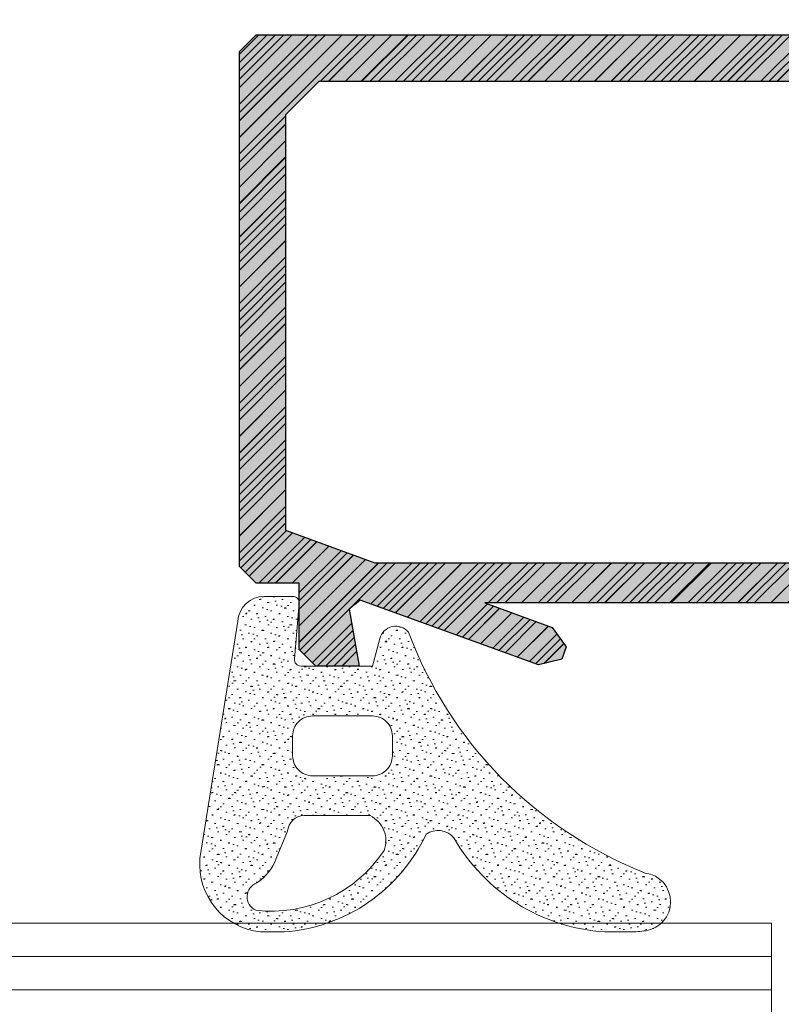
# Model space of a CAD drawing. Header units: inches. Extents: x 44881 to 156022, y 58140 to 83978.
# Tile 65 of 256: x 96338 to 96361, y 72495 to 72525. Entities that reach past the tile are written whole.
import ezdxf
from ezdxf import colors
from ezdxf.entities.mleader import LeaderData, LeaderLine
from ezdxf.math import Vec2, Vec3

# ---------------------------------------------------------------- set-up
doc = ezdxf.new("R2010")
doc.units = ezdxf.units.IN
doc.linetypes.add('ACAD_ISO02W100', pattern=[15, 12, -3])
for name, color, linetype, lineweight in [('!_A_03_ČIARKOVANÁ', 41, 'ACAD_ISO02W100', 13), ('_MB_kreskowanie_profile_0.09', 7, 'Continuous', 9), ('_MB_kreskowanie_profile_0.09 @ 1', 7, 'Continuous', 9), ('_MB_kreskowanie_profile_0.09 @ 1.5', 7, 'Continuous', 9), ('_MB_kreskowanie_profile_0.09 @ 10', 7, 'Continuous', 9), ('_MB_kreskowanie_profile_0.09 @ 100', 7, 'Continuous', 9), ('_MB_kreskowanie_profile_0.09 @ 2', 7, 'Continuous', 9), ('_MB_kreskowanie_profile_0.09 @ 2.5', 7, 'Continuous', 9), ('_MB_kreskowanie_profile_0.09 @ 20', 7, 'Continuous', 9), ('_MB_kreskowanie_profile_0.09 @ 25', 7, 'Continuous', 9), ('_MB_kreskowanie_profile_0.09 @ 4', 7, 'Continuous', 9), ('_MB_kreskowanie_profile_0.09 @ 5', 7, 'Continuous', 9), ('_MB_kreskowanie_profile_0.09 @ 50', 7, 'Continuous', 9), ('_MB_kreskowanie_profile_0.09 @ 8', 7, 'Continuous', 9), ('_MB_kreskowanie_szklo_0.09', 157, 'Continuous', 9), ('_MB_kreskowanie_uszczelki_0.09', 252, 'Continuous', 9), ('_MB_kreskowanie_uszczelki_0.09 @ 1', 252, 'Continuous', 9), ('_MB_kreskowanie_uszczelki_0.09 @ 1.5', 252, 'Continuous', 9), ('_MB_kreskowanie_uszczelki_0.09 @ 10', 252, 'Continuous', 9), ('_MB_kreskowanie_uszczelki_0.09 @ 100', 252, 'Continuous', 9), ('_MB_kreskowanie_uszczelki_0.09 @ 2', 252, 'Continuous', 9), ('_MB_kreskowanie_uszczelki_0.09 @ 2.5', 252, 'Continuous', 9), ('_MB_kreskowanie_uszczelki_0.09 @ 20', 252, 'Continuous', 9), ('_MB_kreskowanie_uszczelki_0.09 @ 25', 252, 'Continuous', 9), ('_MB_kreskowanie_uszczelki_0.09 @ 4', 252, 'Continuous', 9), ('_MB_kreskowanie_uszczelki_0.09 @ 5', 252, 'Continuous', 9), ('_MB_kreskowanie_uszczelki_0.09 @ 50', 252, 'Continuous', 9), ('_MB_kreskowanie_uszczelki_0.09 @ 8', 252, 'Continuous', 9), ('_MB_profile_0.25', 7, 'Continuous', 25), ('_MB_solid', 7, 'Continuous', 0), ('_MB_szklo_0.15', 142, 'Continuous', 15), ('_MB_uszczelki_0.15', 140, 'Continuous', 15)]:
    doc.layers.add(name, color=color, linetype=linetype, lineweight=lineweight)
doc.layers.add('_MB_pomocnicze_niedrukowane', color=220, linetype='Continuous', lineweight=0, plot=False)
doc.styles.add('_MB_Calibri_Light_2.5', font='calibril.ttf', dxfattribs={"height": 2.5})
pattern_1 = [(315, (0, 0), (0.505139, 0.16838), [0, -0.47625])]
pattern_2 = [(315, (0, 0), (2.5257, 0.8419), [0, -2.38125])]
pattern_3 = [(315, (0, 0), (1.26285, 0.42095), [0, -1.190625])]
pattern_4 = [(315, (0, 0), (5.0514, 1.6838), [0, -4.7625])]
pattern_5 = [(315, (0, 0), (12.6285, 4.2095), [0, -11.9062])]
pattern_6 = [(315, (0, 0), (25.257, 8.42), [0, -23.812])]
pattern_7 = [(315, (0, 0), (1.01028, 0.33676), [0, -0.9525])]
pattern_8 = [(315, (0, 0), (2.02056, 0.67352), [0, -1.905])]
pattern_9 = [(315, (0, 0), (6.3142, 2.1047), [0, -5.9531])]
pattern_10 = [(315, (0, 0), (0.3788546, 0.126285), [0, -0.3571875])]
pattern_11 = [(315, (0, 0), (0.631424, 0.210475), [0, -0.595312])]

# ---------------------------------------------------------------- blocks, each defined once
blk = doc.blocks.new('*U1413')
at = {"layer": '_MB_kreskowanie_uszczelki_0.09 @ 1'}
h = blk.add_hatch(dxfattribs=at)
h.set_pattern_fill('DOTS', color=256, scale=0.15, angle=315, style=0)
h.paths.add_polyline_path([(3.648, 1.351, 0.395486), (2.85, 2.1), (2, 2.1, 0.440011), (1.801, 1.883), (1.946, 0.217, -0.440011), (1.747, 0), (-0.4, 0), (-0.622, 0.829, 0.603504), (-1.485, 1.025, -0.212642), (-8.609, -6.226, 0.868673), (-8.622, -7.963, 0.028616), (-8.151, -8), (-7.387, -8, 0.250807), (-2.846, -5.163, -0.380275), (-2.018, -5.055, 0.271533), (2.257, -8), (2.969, -8, 0.407657), (4.786, -5.792)])
h.paths.add_polyline_path([(1.4, -3.3), (-0.4, -3.3, -0.414214), (-1, -2.7), (-1, -2.1, -0.414214), (-0.4, -1.5), (1.4, -1.5, -0.414214), (2, -2.1), (2, -2.7, -0.414214)], flags=16)
h.paths.add_polyline_path([(2.152, -4.968), (2.49, -5.791, 0.161261), (3.076, -6.525, -0.66952), (3.109, -7.347, -0.282507), (-0.75, -5.551, -0.391889), (-0.329, -4.5), (1.653, -4.5, -0.395486)], flags=16)
at = {"layer": '_MB_kreskowanie_uszczelki_0.09 @ 1.5'}
h = blk.add_hatch(dxfattribs=at)
h.set_pattern_fill('DOTS', color=256, scale=0.15, angle=315, style=0)
h.set_pattern_definition(pattern_10)
h.paths.add_polyline_path([(3.648, 1.351, 0.395486), (2.85, 2.1), (2, 2.1, 0.440011), (1.801, 1.883), (1.946, 0.217, -0.440011), (1.747, 0), (-0.4, 0), (-0.622, 0.829, 0.603504), (-1.485, 1.025, -0.212642), (-8.609, -6.226, 0.868673), (-8.622, -7.963, 0.028616), (-8.151, -8), (-7.387, -8, 0.250807), (-2.846, -5.163, -0.380275), (-2.018, -5.055, 0.271533), (2.257, -8), (2.969, -8, 0.407657), (4.786, -5.792)])
h.paths.add_polyline_path([(1.4, -3.3), (-0.4, -3.3, -0.414214), (-1, -2.7), (-1, -2.1, -0.414214), (-0.4, -1.5), (1.4, -1.5, -0.414214), (2, -2.1), (2, -2.7, -0.414214)], flags=16)
h.paths.add_polyline_path([(2.152, -4.968), (2.49, -5.791, 0.161261), (3.076, -6.525, -0.66952), (3.109, -7.347, -0.282507), (-0.75, -5.551, -0.391889), (-0.329, -4.5), (1.653, -4.5, -0.395486)], flags=16)
at = {"layer": '_MB_kreskowanie_uszczelki_0.09 @ 10'}
h = blk.add_hatch(dxfattribs=at)
h.set_pattern_fill('DOTS', color=256, scale=0.15, angle=315, style=0)
h.set_pattern_definition(pattern_2)
h.paths.add_polyline_path([(3.648, 1.351, 0.395486), (2.85, 2.1), (2, 2.1, 0.440011), (1.801, 1.883), (1.946, 0.217, -0.440011), (1.747, 0), (-0.4, 0), (-0.622, 0.829, 0.603504), (-1.485, 1.025, -0.212642), (-8.609, -6.226, 0.868673), (-8.622, -7.963, 0.028616), (-8.151, -8), (-7.387, -8, 0.250807), (-2.846, -5.163, -0.380275), (-2.018, -5.055, 0.271533), (2.257, -8), (2.969, -8, 0.407657), (4.786, -5.792)])
h.paths.add_polyline_path([(1.4, -3.3), (-0.4, -3.3, -0.414214), (-1, -2.7), (-1, -2.1, -0.414214), (-0.4, -1.5), (1.4, -1.5, -0.414214), (2, -2.1), (2, -2.7, -0.414214)], flags=16)
h.paths.add_polyline_path([(2.152, -4.968), (2.49, -5.791, 0.161261), (3.076, -6.525, -0.66952), (3.109, -7.347, -0.282507), (-0.75, -5.551, -0.391889), (-0.329, -4.5), (1.653, -4.5, -0.395486)], flags=16)
at = {"layer": '_MB_kreskowanie_uszczelki_0.09 @ 100'}
h = blk.add_hatch(dxfattribs=at)
h.set_pattern_fill('DOTS', color=256, scale=0.15, angle=315, style=0)
h.set_pattern_definition(pattern_6)
h.paths.add_polyline_path([(3.648, 1.351, 0.395486), (2.85, 2.1), (2, 2.1, 0.440011), (1.801, 1.883), (1.946, 0.217, -0.440011), (1.747, 0), (-0.4, 0), (-0.622, 0.829, 0.603504), (-1.485, 1.025, -0.212642), (-8.609, -6.226, 0.868673), (-8.622, -7.963, 0.028616), (-8.151, -8), (-7.387, -8, 0.250807), (-2.846, -5.163, -0.380275), (-2.018, -5.055, 0.271533), (2.257, -8), (2.969, -8, 0.407657), (4.786, -5.792)])
h.paths.add_polyline_path([(1.4, -3.3), (-0.4, -3.3, -0.414214), (-1, -2.7), (-1, -2.1, -0.414214), (-0.4, -1.5), (1.4, -1.5, -0.414214), (2, -2.1), (2, -2.7, -0.414214)], flags=16)
h.paths.add_polyline_path([(2.152, -4.968), (2.49, -5.791, 0.161261), (3.076, -6.525, -0.66952), (3.109, -7.347, -0.282507), (-0.75, -5.551, -0.391889), (-0.329, -4.5), (1.653, -4.5, -0.395486)], flags=16)
at = {"layer": '_MB_kreskowanie_uszczelki_0.09 @ 2'}
h = blk.add_hatch(dxfattribs=at)
h.set_pattern_fill('DOTS', color=256, scale=0.15, angle=315, style=0)
h.set_pattern_definition(pattern_1)
h.paths.add_polyline_path([(3.648, 1.351, 0.395486), (2.85, 2.1), (2, 2.1, 0.440011), (1.801, 1.883), (1.946, 0.217, -0.440011), (1.747, 0), (-0.4, 0), (-0.622, 0.829, 0.603504), (-1.485, 1.025, -0.212642), (-8.609, -6.226, 0.868673), (-8.622, -7.963, 0.028616), (-8.151, -8), (-7.387, -8, 0.250807), (-2.846, -5.163, -0.380275), (-2.018, -5.055, 0.271533), (2.257, -8), (2.969, -8, 0.407657), (4.786, -5.792)])
h.paths.add_polyline_path([(1.4, -3.3), (-0.4, -3.3, -0.414214), (-1, -2.7), (-1, -2.1, -0.414214), (-0.4, -1.5), (1.4, -1.5, -0.414214), (2, -2.1), (2, -2.7, -0.414214)], flags=16)
h.paths.add_polyline_path([(2.152, -4.968), (2.49, -5.791, 0.161261), (3.076, -6.525, -0.66952), (3.109, -7.347, -0.282507), (-0.75, -5.551, -0.391889), (-0.329, -4.5), (1.653, -4.5, -0.395486)], flags=16)
at = {"layer": '_MB_kreskowanie_uszczelki_0.09 @ 2.5'}
h = blk.add_hatch(dxfattribs=at)
h.set_pattern_fill('DOTS', color=256, scale=0.15, angle=315, style=0)
h.set_pattern_definition(pattern_11)
h.paths.add_polyline_path([(3.648, 1.351, 0.395486), (2.85, 2.1), (2, 2.1, 0.440011), (1.801, 1.883), (1.946, 0.217, -0.440011), (1.747, 0), (-0.4, 0), (-0.622, 0.829, 0.603504), (-1.485, 1.025, -0.212642), (-8.609, -6.226, 0.868673), (-8.622, -7.963, 0.028616), (-8.151, -8), (-7.387, -8, 0.250807), (-2.846, -5.163, -0.380275), (-2.018, -5.055, 0.271533), (2.257, -8), (2.969, -8, 0.407657), (4.786, -5.792)])
h.paths.add_polyline_path([(1.4, -3.3), (-0.4, -3.3, -0.414214), (-1, -2.7), (-1, -2.1, -0.414214), (-0.4, -1.5), (1.4, -1.5, -0.414214), (2, -2.1), (2, -2.7, -0.414214)], flags=16)
h.paths.add_polyline_path([(2.152, -4.968), (2.49, -5.791, 0.161261), (3.076, -6.525, -0.66952), (3.109, -7.347, -0.282507), (-0.75, -5.551, -0.391889), (-0.329, -4.5), (1.653, -4.5, -0.395486)], flags=16)
at = {"layer": '_MB_kreskowanie_uszczelki_0.09 @ 20'}
h = blk.add_hatch(dxfattribs=at)
h.set_pattern_fill('DOTS', color=256, scale=0.15, angle=315, style=0)
h.set_pattern_definition(pattern_4)
h.paths.add_polyline_path([(3.648, 1.351, 0.395486), (2.85, 2.1), (2, 2.1, 0.440011), (1.801, 1.883), (1.946, 0.217, -0.440011), (1.747, 0), (-0.4, 0), (-0.622, 0.829, 0.603504), (-1.485, 1.025, -0.212642), (-8.609, -6.226, 0.868673), (-8.622, -7.963, 0.028616), (-8.151, -8), (-7.387, -8, 0.250807), (-2.846, -5.163, -0.380275), (-2.018, -5.055, 0.271533), (2.257, -8), (2.969, -8, 0.407657), (4.786, -5.792)])
h.paths.add_polyline_path([(1.4, -3.3), (-0.4, -3.3, -0.414214), (-1, -2.7), (-1, -2.1, -0.414214), (-0.4, -1.5), (1.4, -1.5, -0.414214), (2, -2.1), (2, -2.7, -0.414214)], flags=16)
h.paths.add_polyline_path([(2.152, -4.968), (2.49, -5.791, 0.161261), (3.076, -6.525, -0.66952), (3.109, -7.347, -0.282507), (-0.75, -5.551, -0.391889), (-0.329, -4.5), (1.653, -4.5, -0.395486)], flags=16)
at = {"layer": '_MB_kreskowanie_uszczelki_0.09 @ 25'}
h = blk.add_hatch(dxfattribs=at)
h.set_pattern_fill('DOTS', color=256, scale=0.15, angle=315, style=0)
h.set_pattern_definition(pattern_9)
h.paths.add_polyline_path([(3.648, 1.351, 0.395486), (2.85, 2.1), (2, 2.1, 0.440011), (1.801, 1.883), (1.946, 0.217, -0.440011), (1.747, 0), (-0.4, 0), (-0.622, 0.829, 0.603504), (-1.485, 1.025, -0.212642), (-8.609, -6.226, 0.868673), (-8.622, -7.963, 0.028616), (-8.151, -8), (-7.387, -8, 0.250807), (-2.846, -5.163, -0.380275), (-2.018, -5.055, 0.271533), (2.257, -8), (2.969, -8, 0.407657), (4.786, -5.792)])
h.paths.add_polyline_path([(1.4, -3.3), (-0.4, -3.3, -0.414214), (-1, -2.7), (-1, -2.1, -0.414214), (-0.4, -1.5), (1.4, -1.5, -0.414214), (2, -2.1), (2, -2.7, -0.414214)], flags=16)
h.paths.add_polyline_path([(2.152, -4.968), (2.49, -5.791, 0.161261), (3.076, -6.525, -0.66952), (3.109, -7.347, -0.282507), (-0.75, -5.551, -0.391889), (-0.329, -4.5), (1.653, -4.5, -0.395486)], flags=16)
at = {"layer": '_MB_kreskowanie_uszczelki_0.09 @ 4'}
h = blk.add_hatch(dxfattribs=at)
h.set_pattern_fill('DOTS', color=256, scale=0.15, angle=315, style=0)
h.set_pattern_definition(pattern_7)
h.paths.add_polyline_path([(3.648, 1.351, 0.395486), (2.85, 2.1), (2, 2.1, 0.440011), (1.801, 1.883), (1.946, 0.217, -0.440011), (1.747, 0), (-0.4, 0), (-0.622, 0.829, 0.603504), (-1.485, 1.025, -0.212642), (-8.609, -6.226, 0.868673), (-8.622, -7.963, 0.028616), (-8.151, -8), (-7.387, -8, 0.250807), (-2.846, -5.163, -0.380275), (-2.018, -5.055, 0.271533), (2.257, -8), (2.969, -8, 0.407657), (4.786, -5.792)])
h.paths.add_polyline_path([(1.4, -3.3), (-0.4, -3.3, -0.414214), (-1, -2.7), (-1, -2.1, -0.414214), (-0.4, -1.5), (1.4, -1.5, -0.414214), (2, -2.1), (2, -2.7, -0.414214)], flags=16)
h.paths.add_polyline_path([(2.152, -4.968), (2.49, -5.791, 0.161261), (3.076, -6.525, -0.66952), (3.109, -7.347, -0.282507), (-0.75, -5.551, -0.391889), (-0.329, -4.5), (1.653, -4.5, -0.395486)], flags=16)
at = {"layer": '_MB_kreskowanie_uszczelki_0.09 @ 5'}
h = blk.add_hatch(dxfattribs=at)
h.set_pattern_fill('DOTS', color=256, scale=0.15, angle=315, style=0)
h.set_pattern_definition(pattern_3)
h.paths.add_polyline_path([(3.648, 1.351, 0.395486), (2.85, 2.1), (2, 2.1, 0.440011), (1.801, 1.883), (1.946, 0.217, -0.440011), (1.747, 0), (-0.4, 0), (-0.622, 0.829, 0.603504), (-1.485, 1.025, -0.212642), (-8.609, -6.226, 0.868673), (-8.622, -7.963, 0.028616), (-8.151, -8), (-7.387, -8, 0.250807), (-2.846, -5.163, -0.380275), (-2.018, -5.055, 0.271533), (2.257, -8), (2.969, -8, 0.407657), (4.786, -5.792)])
h.paths.add_polyline_path([(1.4, -3.3), (-0.4, -3.3, -0.414214), (-1, -2.7), (-1, -2.1, -0.414214), (-0.4, -1.5), (1.4, -1.5, -0.414214), (2, -2.1), (2, -2.7, -0.414214)], flags=16)
h.paths.add_polyline_path([(2.152, -4.968), (2.49, -5.791, 0.161261), (3.076, -6.525, -0.66952), (3.109, -7.347, -0.282507), (-0.75, -5.551, -0.391889), (-0.329, -4.5), (1.653, -4.5, -0.395486)], flags=16)
at = {"layer": '_MB_kreskowanie_uszczelki_0.09 @ 50'}
h = blk.add_hatch(dxfattribs=at)
h.set_pattern_fill('DOTS', color=256, scale=0.15, angle=315, style=0)
h.set_pattern_definition(pattern_5)
h.paths.add_polyline_path([(3.648, 1.351, 0.395486), (2.85, 2.1), (2, 2.1, 0.440011), (1.801, 1.883), (1.946, 0.217, -0.440011), (1.747, 0), (-0.4, 0), (-0.622, 0.829, 0.603504), (-1.485, 1.025, -0.212642), (-8.609, -6.226, 0.868673), (-8.622, -7.963, 0.028616), (-8.151, -8), (-7.387, -8, 0.250807), (-2.846, -5.163, -0.380275), (-2.018, -5.055, 0.271533), (2.257, -8), (2.969, -8, 0.407657), (4.786, -5.792)])
h.paths.add_polyline_path([(1.4, -3.3), (-0.4, -3.3, -0.414214), (-1, -2.7), (-1, -2.1, -0.414214), (-0.4, -1.5), (1.4, -1.5, -0.414214), (2, -2.1), (2, -2.7, -0.414214)], flags=16)
h.paths.add_polyline_path([(2.152, -4.968), (2.49, -5.791, 0.161261), (3.076, -6.525, -0.66952), (3.109, -7.347, -0.282507), (-0.75, -5.551, -0.391889), (-0.329, -4.5), (1.653, -4.5, -0.395486)], flags=16)
at = {"layer": '_MB_kreskowanie_uszczelki_0.09 @ 8'}
h = blk.add_hatch(dxfattribs=at)
h.set_pattern_fill('DOTS', color=256, scale=0.15, angle=315, style=0)
h.set_pattern_definition(pattern_8)
h.paths.add_polyline_path([(3.648, 1.351, 0.395486), (2.85, 2.1), (2, 2.1, 0.440011), (1.801, 1.883), (1.946, 0.217, -0.440011), (1.747, 0), (-0.4, 0), (-0.622, 0.829, 0.603504), (-1.485, 1.025, -0.212642), (-8.609, -6.226, 0.868673), (-8.622, -7.963, 0.028616), (-8.151, -8), (-7.387, -8, 0.250807), (-2.846, -5.163, -0.380275), (-2.018, -5.055, 0.271533), (2.257, -8), (2.969, -8, 0.407657), (4.786, -5.792)])
h.paths.add_polyline_path([(1.4, -3.3), (-0.4, -3.3, -0.414214), (-1, -2.7), (-1, -2.1, -0.414214), (-0.4, -1.5), (1.4, -1.5, -0.414214), (2, -2.1), (2, -2.7, -0.414214)], flags=16)
h.paths.add_polyline_path([(2.152, -4.968), (2.49, -5.791, 0.161261), (3.076, -6.525, -0.66952), (3.109, -7.347, -0.282507), (-0.75, -5.551, -0.391889), (-0.329, -4.5), (1.653, -4.5, -0.395486)], flags=16)
blk = doc.blocks.new('-120542_8mm')
at = {"layer": '_MB_uszczelki_0.15'}
blk.add_lwpolyline([(1.747, 0), (-0.4, 0), (-0.622, 0.829, 0.603504), (-1.485, 1.025, -0.212642), (-8.609, -6.226, 0.868673), (-8.622, -7.963, 0.028616), (-8.151, -8), (-7.387, -8, 0.250807), (-2.846, -5.163), (-2.846, -5.163), (-2.846, -5.163, -0.380275), (-2.018, -5.055, 0.271533), (2.257, -8), (2.969, -8, 0.407657), (4.786, -5.792), (3.648, 1.351, 0.395486), (2.85, 2.1), (2, 2.1, 0.440011), (1.801, 1.883), (1.946, 0.217, -0.440011), (1.747, 0)], format="xyb", dxfattribs=at)
for points in [[(-1, -2.1, -0.414214), (-0.4, -1.5), (1.4, -1.5, -0.414214), (2, -2.1), (2, -2.7, -0.414214), (1.4, -3.3), (-0.4, -3.3, -0.414214), (-1, -2.7)], [(-0.75, -5.551, -0.391889), (-0.329, -4.5), (1.653, -4.5, -0.395486), (2.152, -4.968), (2.49, -5.791, 0.161261), (3.076, -6.525, -0.66952), (3.109, -7.347, -0.282507)]]:
    blk.add_lwpolyline(points, format="xyb", close=True, dxfattribs=at)
at = {"layer": '_MB_kreskowanie_uszczelki_0.09', "color": 7}
blk.add_blockref('*U1413', (0, 0), dxfattribs=at)
blk = doc.blocks.new('*U320')
blk.add_blockref('-120542_8mm', (0, 0))
blk = doc.blocks.new('_None')
blk = doc.blocks.new('*U1470')
at = {"layer": '_MB_kreskowanie_profile_0.09 @ 1'}
h = blk.add_hatch(dxfattribs=at)
h.set_pattern_fill('JIS_WOOD', color=256, scale=0.5)
h.paths.add_polyline_path([(17.1, 14.617), (17.836, 12.595), (18.417, 12.168), (18.793, 12.305), (18.964, 13.005), (17.011, 18.37), (17.29, 18.702), (19, 18.4), (19, 19.7), (18.5, 20.2), (16.5, 20.2), (16.5, 21.5), (16, 22), (0.5, 22), (0, 21.5), (0, 0), (1.2, 0), (1.2, 0.3), (1.4, 0.5), (3.9, 0.5), (4.1, 0.3), (4.1, -2.2), (3.85, -2.2), (3.85, -2.44), (4, -3), (5, -3), (5.3, -2.7), (5.3, -1.5), (5.8, -1), (13.815, -1), (14.313, -1.45, 0.251381), (15.633, -3.411), (15.9, -3.853), (15.9, -4), (16.4, -4.5), (16.6, -4.5), (17.098, -4.046), (17.463, -3.61), (17.89, -3.45), (18.108, -3.4), (18.6, -3.4), (19.1, -2.9), (19.1, -2.4), (18.9, -2.2), (17.683, -2.2), (17.592, -2.231, -1.47507), (16.934, 0.093), (17.1, 0.242)])
h.paths.add_polyline_path([(15.633, 1.011, 0.121296), (14.74, 0.217), (14.328, 0), (5.8, 0), (5.3, 0.5), (5.3, 0.797), (4.397, 1.7), (1.9, 1.7), (1.4, 2.2), (1.4, 19.6), (2.4, 20.6), (14.923, 20.6), (15.9, 17.914), (15.9, 1.453)], flags=16)
at = {"layer": '_MB_kreskowanie_profile_0.09 @ 1.5'}
h = blk.add_hatch(dxfattribs=at)
h.set_pattern_fill('JIS_WOOD', color=256, scale=0.5)
h.set_pattern_definition([(45, (0, 0), (-0.375, 0.375), [])])
h.paths.add_polyline_path([(17.1, 14.617), (17.836, 12.595), (18.417, 12.168), (18.793, 12.305), (18.964, 13.005), (17.011, 18.37), (17.29, 18.702), (19, 18.4), (19, 19.7), (18.5, 20.2), (16.5, 20.2), (16.5, 21.5), (16, 22), (0.5, 22), (0, 21.5), (0, 0), (1.2, 0), (1.2, 0.3), (1.4, 0.5), (3.9, 0.5), (4.1, 0.3), (4.1, -2.2), (3.85, -2.2), (3.85, -2.44), (4, -3), (5, -3), (5.3, -2.7), (5.3, -1.5), (5.8, -1), (13.815, -1), (14.313, -1.45, 0.251381), (15.633, -3.411), (15.9, -3.853), (15.9, -4), (16.4, -4.5), (16.6, -4.5), (17.098, -4.046), (17.463, -3.61), (17.89, -3.45), (18.108, -3.4), (18.6, -3.4), (19.1, -2.9), (19.1, -2.4), (18.9, -2.2), (17.683, -2.2), (17.592, -2.231, -1.47507), (16.934, 0.093), (17.1, 0.242)])
h.paths.add_polyline_path([(15.633, 1.011, 0.121296), (14.74, 0.217), (14.328, 0), (5.8, 0), (5.3, 0.5), (5.3, 0.797), (4.397, 1.7), (1.9, 1.7), (1.4, 2.2), (1.4, 19.6), (2.4, 20.6), (14.923, 20.6), (15.9, 17.914), (15.9, 1.453)], flags=16)
at = {"layer": '_MB_kreskowanie_profile_0.09 @ 10'}
h = blk.add_hatch(dxfattribs=at)
h.set_pattern_fill('JIS_WOOD', color=256, scale=0.5)
h.set_pattern_definition([(45, (0, 0), (-2.5, 2.5), [])])
h.paths.add_polyline_path([(17.1, 14.617), (17.836, 12.595), (18.417, 12.168), (18.793, 12.305), (18.964, 13.005), (17.011, 18.37), (17.29, 18.702), (19, 18.4), (19, 19.7), (18.5, 20.2), (16.5, 20.2), (16.5, 21.5), (16, 22), (0.5, 22), (0, 21.5), (0, 0), (1.2, 0), (1.2, 0.3), (1.4, 0.5), (3.9, 0.5), (4.1, 0.3), (4.1, -2.2), (3.85, -2.2), (3.85, -2.44), (4, -3), (5, -3), (5.3, -2.7), (5.3, -1.5), (5.8, -1), (13.815, -1), (14.313, -1.45, 0.251381), (15.633, -3.411), (15.9, -3.853), (15.9, -4), (16.4, -4.5), (16.6, -4.5), (17.098, -4.046), (17.463, -3.61), (17.89, -3.45), (18.108, -3.4), (18.6, -3.4), (19.1, -2.9), (19.1, -2.4), (18.9, -2.2), (17.683, -2.2), (17.592, -2.231, -1.47507), (16.934, 0.093), (17.1, 0.242)])
h.paths.add_polyline_path([(15.633, 1.011, 0.121296), (14.74, 0.217), (14.328, 0), (5.8, 0), (5.3, 0.5), (5.3, 0.797), (4.397, 1.7), (1.9, 1.7), (1.4, 2.2), (1.4, 19.6), (2.4, 20.6), (14.923, 20.6), (15.9, 17.914), (15.9, 1.453)], flags=16)
at = {"layer": '_MB_kreskowanie_profile_0.09 @ 100'}
h = blk.add_hatch(dxfattribs=at)
h.set_pattern_fill('JIS_WOOD', color=256, scale=0.5)
h.set_pattern_definition([(45, (0, 0), (-25, 25), [])])
h.paths.add_polyline_path([(17.1, 14.617), (17.836, 12.595), (18.417, 12.168), (18.793, 12.305), (18.964, 13.005), (17.011, 18.37), (17.29, 18.702), (19, 18.4), (19, 19.7), (18.5, 20.2), (16.5, 20.2), (16.5, 21.5), (16, 22), (0.5, 22), (0, 21.5), (0, 0), (1.2, 0), (1.2, 0.3), (1.4, 0.5), (3.9, 0.5), (4.1, 0.3), (4.1, -2.2), (3.85, -2.2), (3.85, -2.44), (4, -3), (5, -3), (5.3, -2.7), (5.3, -1.5), (5.8, -1), (13.815, -1), (14.313, -1.45, 0.251381), (15.633, -3.411), (15.9, -3.853), (15.9, -4), (16.4, -4.5), (16.6, -4.5), (17.098, -4.046), (17.463, -3.61), (17.89, -3.45), (18.108, -3.4), (18.6, -3.4), (19.1, -2.9), (19.1, -2.4), (18.9, -2.2), (17.683, -2.2), (17.592, -2.231, -1.47507), (16.934, 0.093), (17.1, 0.242)])
h.paths.add_polyline_path([(15.633, 1.011, 0.121296), (14.74, 0.217), (14.328, 0), (5.8, 0), (5.3, 0.5), (5.3, 0.797), (4.397, 1.7), (1.9, 1.7), (1.4, 2.2), (1.4, 19.6), (2.4, 20.6), (14.923, 20.6), (15.9, 17.914), (15.9, 1.453)], flags=16)
at = {"layer": '_MB_kreskowanie_profile_0.09 @ 2'}
h = blk.add_hatch(dxfattribs=at)
h.set_pattern_fill('JIS_WOOD', color=256, scale=0.5)
h.set_pattern_definition([(45, (0, 0), (-0.5, 0.5), [])])
h.paths.add_polyline_path([(17.1, 14.617), (17.836, 12.595), (18.417, 12.168), (18.793, 12.305), (18.964, 13.005), (17.011, 18.37), (17.29, 18.702), (19, 18.4), (19, 19.7), (18.5, 20.2), (16.5, 20.2), (16.5, 21.5), (16, 22), (0.5, 22), (0, 21.5), (0, 0), (1.2, 0), (1.2, 0.3), (1.4, 0.5), (3.9, 0.5), (4.1, 0.3), (4.1, -2.2), (3.85, -2.2), (3.85, -2.44), (4, -3), (5, -3), (5.3, -2.7), (5.3, -1.5), (5.8, -1), (13.815, -1), (14.313, -1.45, 0.251381), (15.633, -3.411), (15.9, -3.853), (15.9, -4), (16.4, -4.5), (16.6, -4.5), (17.098, -4.046), (17.463, -3.61), (17.89, -3.45), (18.108, -3.4), (18.6, -3.4), (19.1, -2.9), (19.1, -2.4), (18.9, -2.2), (17.683, -2.2), (17.592, -2.231, -1.47507), (16.934, 0.093), (17.1, 0.242)])
h.paths.add_polyline_path([(15.633, 1.011, 0.121296), (14.74, 0.217), (14.328, 0), (5.8, 0), (5.3, 0.5), (5.3, 0.797), (4.397, 1.7), (1.9, 1.7), (1.4, 2.2), (1.4, 19.6), (2.4, 20.6), (14.923, 20.6), (15.9, 17.914), (15.9, 1.453)], flags=16)
at = {"layer": '_MB_kreskowanie_profile_0.09 @ 2.5'}
h = blk.add_hatch(dxfattribs=at)
h.set_pattern_fill('JIS_WOOD', color=256, scale=0.5)
h.set_pattern_definition([(45, (0, 0), (-0.625, 0.625), [])])
h.paths.add_polyline_path([(17.1, 14.617), (17.836, 12.595), (18.417, 12.168), (18.793, 12.305), (18.964, 13.005), (17.011, 18.37), (17.29, 18.702), (19, 18.4), (19, 19.7), (18.5, 20.2), (16.5, 20.2), (16.5, 21.5), (16, 22), (0.5, 22), (0, 21.5), (0, 0), (1.2, 0), (1.2, 0.3), (1.4, 0.5), (3.9, 0.5), (4.1, 0.3), (4.1, -2.2), (3.85, -2.2), (3.85, -2.44), (4, -3), (5, -3), (5.3, -2.7), (5.3, -1.5), (5.8, -1), (13.815, -1), (14.313, -1.45, 0.251381), (15.633, -3.411), (15.9, -3.853), (15.9, -4), (16.4, -4.5), (16.6, -4.5), (17.098, -4.046), (17.463, -3.61), (17.89, -3.45), (18.108, -3.4), (18.6, -3.4), (19.1, -2.9), (19.1, -2.4), (18.9, -2.2), (17.683, -2.2), (17.592, -2.231, -1.47507), (16.934, 0.093), (17.1, 0.242)])
h.paths.add_polyline_path([(15.633, 1.011, 0.121296), (14.74, 0.217), (14.328, 0), (5.8, 0), (5.3, 0.5), (5.3, 0.797), (4.397, 1.7), (1.9, 1.7), (1.4, 2.2), (1.4, 19.6), (2.4, 20.6), (14.923, 20.6), (15.9, 17.914), (15.9, 1.453)], flags=16)
at = {"layer": '_MB_kreskowanie_profile_0.09 @ 20'}
h = blk.add_hatch(dxfattribs=at)
h.set_pattern_fill('JIS_WOOD', color=256, scale=0.5)
h.set_pattern_definition([(45, (0, 0), (-5, 5), [])])
h.paths.add_polyline_path([(17.1, 14.617), (17.836, 12.595), (18.417, 12.168), (18.793, 12.305), (18.964, 13.005), (17.011, 18.37), (17.29, 18.702), (19, 18.4), (19, 19.7), (18.5, 20.2), (16.5, 20.2), (16.5, 21.5), (16, 22), (0.5, 22), (0, 21.5), (0, 0), (1.2, 0), (1.2, 0.3), (1.4, 0.5), (3.9, 0.5), (4.1, 0.3), (4.1, -2.2), (3.85, -2.2), (3.85, -2.44), (4, -3), (5, -3), (5.3, -2.7), (5.3, -1.5), (5.8, -1), (13.815, -1), (14.313, -1.45, 0.251381), (15.633, -3.411), (15.9, -3.853), (15.9, -4), (16.4, -4.5), (16.6, -4.5), (17.098, -4.046), (17.463, -3.61), (17.89, -3.45), (18.108, -3.4), (18.6, -3.4), (19.1, -2.9), (19.1, -2.4), (18.9, -2.2), (17.683, -2.2), (17.592, -2.231, -1.47507), (16.934, 0.093), (17.1, 0.242)])
h.paths.add_polyline_path([(15.633, 1.011, 0.121296), (14.74, 0.217), (14.328, 0), (5.8, 0), (5.3, 0.5), (5.3, 0.797), (4.397, 1.7), (1.9, 1.7), (1.4, 2.2), (1.4, 19.6), (2.4, 20.6), (14.923, 20.6), (15.9, 17.914), (15.9, 1.453)], flags=16)
at = {"layer": '_MB_kreskowanie_profile_0.09 @ 25'}
h = blk.add_hatch(dxfattribs=at)
h.set_pattern_fill('JIS_WOOD', color=256, scale=0.5)
h.set_pattern_definition([(45, (0, 0), (-6.25, 6.25), [])])
h.paths.add_polyline_path([(17.1, 14.617), (17.836, 12.595), (18.417, 12.168), (18.793, 12.305), (18.964, 13.005), (17.011, 18.37), (17.29, 18.702), (19, 18.4), (19, 19.7), (18.5, 20.2), (16.5, 20.2), (16.5, 21.5), (16, 22), (0.5, 22), (0, 21.5), (0, 0), (1.2, 0), (1.2, 0.3), (1.4, 0.5), (3.9, 0.5), (4.1, 0.3), (4.1, -2.2), (3.85, -2.2), (3.85, -2.44), (4, -3), (5, -3), (5.3, -2.7), (5.3, -1.5), (5.8, -1), (13.815, -1), (14.313, -1.45, 0.251381), (15.633, -3.411), (15.9, -3.853), (15.9, -4), (16.4, -4.5), (16.6, -4.5), (17.098, -4.046), (17.463, -3.61), (17.89, -3.45), (18.108, -3.4), (18.6, -3.4), (19.1, -2.9), (19.1, -2.4), (18.9, -2.2), (17.683, -2.2), (17.592, -2.231, -1.47507), (16.934, 0.093), (17.1, 0.242)])
h.paths.add_polyline_path([(15.633, 1.011, 0.121296), (14.74, 0.217), (14.328, 0), (5.8, 0), (5.3, 0.5), (5.3, 0.797), (4.397, 1.7), (1.9, 1.7), (1.4, 2.2), (1.4, 19.6), (2.4, 20.6), (14.923, 20.6), (15.9, 17.914), (15.9, 1.453)], flags=16)
at = {"layer": '_MB_kreskowanie_profile_0.09 @ 4'}
h = blk.add_hatch(dxfattribs=at)
h.set_pattern_fill('JIS_WOOD', color=256, scale=0.5)
h.set_pattern_definition([(45, (0, 0), (-1, 1), [])])
h.paths.add_polyline_path([(17.1, 14.617), (17.836, 12.595), (18.417, 12.168), (18.793, 12.305), (18.964, 13.005), (17.011, 18.37), (17.29, 18.702), (19, 18.4), (19, 19.7), (18.5, 20.2), (16.5, 20.2), (16.5, 21.5), (16, 22), (0.5, 22), (0, 21.5), (0, 0), (1.2, 0), (1.2, 0.3), (1.4, 0.5), (3.9, 0.5), (4.1, 0.3), (4.1, -2.2), (3.85, -2.2), (3.85, -2.44), (4, -3), (5, -3), (5.3, -2.7), (5.3, -1.5), (5.8, -1), (13.815, -1), (14.313, -1.45, 0.251381), (15.633, -3.411), (15.9, -3.853), (15.9, -4), (16.4, -4.5), (16.6, -4.5), (17.098, -4.046), (17.463, -3.61), (17.89, -3.45), (18.108, -3.4), (18.6, -3.4), (19.1, -2.9), (19.1, -2.4), (18.9, -2.2), (17.683, -2.2), (17.592, -2.231, -1.47507), (16.934, 0.093), (17.1, 0.242)])
h.paths.add_polyline_path([(15.633, 1.011, 0.121296), (14.74, 0.217), (14.328, 0), (5.8, 0), (5.3, 0.5), (5.3, 0.797), (4.397, 1.7), (1.9, 1.7), (1.4, 2.2), (1.4, 19.6), (2.4, 20.6), (14.923, 20.6), (15.9, 17.914), (15.9, 1.453)], flags=16)
at = {"layer": '_MB_kreskowanie_profile_0.09 @ 5'}
h = blk.add_hatch(dxfattribs=at)
h.set_pattern_fill('JIS_WOOD', color=256, scale=0.5)
h.set_pattern_definition([(45, (0, 0), (-1.25, 1.25), [])])
h.paths.add_polyline_path([(17.1, 14.617), (17.836, 12.595), (18.417, 12.168), (18.793, 12.305), (18.964, 13.005), (17.011, 18.37), (17.29, 18.702), (19, 18.4), (19, 19.7), (18.5, 20.2), (16.5, 20.2), (16.5, 21.5), (16, 22), (0.5, 22), (0, 21.5), (0, 0), (1.2, 0), (1.2, 0.3), (1.4, 0.5), (3.9, 0.5), (4.1, 0.3), (4.1, -2.2), (3.85, -2.2), (3.85, -2.44), (4, -3), (5, -3), (5.3, -2.7), (5.3, -1.5), (5.8, -1), (13.815, -1), (14.313, -1.45, 0.251381), (15.633, -3.411), (15.9, -3.853), (15.9, -4), (16.4, -4.5), (16.6, -4.5), (17.098, -4.046), (17.463, -3.61), (17.89, -3.45), (18.108, -3.4), (18.6, -3.4), (19.1, -2.9), (19.1, -2.4), (18.9, -2.2), (17.683, -2.2), (17.592, -2.231, -1.47507), (16.934, 0.093), (17.1, 0.242)])
h.paths.add_polyline_path([(15.633, 1.011, 0.121296), (14.74, 0.217), (14.328, 0), (5.8, 0), (5.3, 0.5), (5.3, 0.797), (4.397, 1.7), (1.9, 1.7), (1.4, 2.2), (1.4, 19.6), (2.4, 20.6), (14.923, 20.6), (15.9, 17.914), (15.9, 1.453)], flags=16)
at = {"layer": '_MB_kreskowanie_profile_0.09 @ 50'}
h = blk.add_hatch(dxfattribs=at)
h.set_pattern_fill('JIS_WOOD', color=256, scale=0.5)
h.set_pattern_definition([(45, (0, 0), (-12.5, 12.5), [])])
h.paths.add_polyline_path([(17.1, 14.617), (17.836, 12.595), (18.417, 12.168), (18.793, 12.305), (18.964, 13.005), (17.011, 18.37), (17.29, 18.702), (19, 18.4), (19, 19.7), (18.5, 20.2), (16.5, 20.2), (16.5, 21.5), (16, 22), (0.5, 22), (0, 21.5), (0, 0), (1.2, 0), (1.2, 0.3), (1.4, 0.5), (3.9, 0.5), (4.1, 0.3), (4.1, -2.2), (3.85, -2.2), (3.85, -2.44), (4, -3), (5, -3), (5.3, -2.7), (5.3, -1.5), (5.8, -1), (13.815, -1), (14.313, -1.45, 0.251381), (15.633, -3.411), (15.9, -3.853), (15.9, -4), (16.4, -4.5), (16.6, -4.5), (17.098, -4.046), (17.463, -3.61), (17.89, -3.45), (18.108, -3.4), (18.6, -3.4), (19.1, -2.9), (19.1, -2.4), (18.9, -2.2), (17.683, -2.2), (17.592, -2.231, -1.47507), (16.934, 0.093), (17.1, 0.242)])
h.paths.add_polyline_path([(15.633, 1.011, 0.121296), (14.74, 0.217), (14.328, 0), (5.8, 0), (5.3, 0.5), (5.3, 0.797), (4.397, 1.7), (1.9, 1.7), (1.4, 2.2), (1.4, 19.6), (2.4, 20.6), (14.923, 20.6), (15.9, 17.914), (15.9, 1.453)], flags=16)
at = {"layer": '_MB_kreskowanie_profile_0.09 @ 8'}
h = blk.add_hatch(dxfattribs=at)
h.set_pattern_fill('JIS_WOOD', color=256, scale=0.5)
h.set_pattern_definition([(45, (0, 0), (-2, 2), [])])
h.paths.add_polyline_path([(17.1, 14.617), (17.836, 12.595), (18.417, 12.168), (18.793, 12.305), (18.964, 13.005), (17.011, 18.37), (17.29, 18.702), (19, 18.4), (19, 19.7), (18.5, 20.2), (16.5, 20.2), (16.5, 21.5), (16, 22), (0.5, 22), (0, 21.5), (0, 0), (1.2, 0), (1.2, 0.3), (1.4, 0.5), (3.9, 0.5), (4.1, 0.3), (4.1, -2.2), (3.85, -2.2), (3.85, -2.44), (4, -3), (5, -3), (5.3, -2.7), (5.3, -1.5), (5.8, -1), (13.815, -1), (14.313, -1.45, 0.251381), (15.633, -3.411), (15.9, -3.853), (15.9, -4), (16.4, -4.5), (16.6, -4.5), (17.098, -4.046), (17.463, -3.61), (17.89, -3.45), (18.108, -3.4), (18.6, -3.4), (19.1, -2.9), (19.1, -2.4), (18.9, -2.2), (17.683, -2.2), (17.592, -2.231, -1.47507), (16.934, 0.093), (17.1, 0.242)])
h.paths.add_polyline_path([(15.633, 1.011, 0.121296), (14.74, 0.217), (14.328, 0), (5.8, 0), (5.3, 0.5), (5.3, 0.797), (4.397, 1.7), (1.9, 1.7), (1.4, 2.2), (1.4, 19.6), (2.4, 20.6), (14.923, 20.6), (15.9, 17.914), (15.9, 1.453)], flags=16)
blk = doc.blocks.new('*U1471')
at = {"layer": '_MB_kreskowanie_uszczelki_0.09 @ 1'}
h = blk.add_hatch(dxfattribs=at)
h.set_pattern_fill('DOTS', color=256, scale=0.15, angle=315, style=0)
h.paths.add_polyline_path([(18.187, -0.804, 0.56123), (17.1, 0.242), (16.934, 0.093, 1.47507), (17.592, -2.231, -0.02766), (18, -2), (18, -1.5)])
at = {"layer": '_MB_kreskowanie_uszczelki_0.09 @ 1.5'}
h = blk.add_hatch(dxfattribs=at)
h.set_pattern_fill('DOTS', color=256, scale=0.15, angle=315, style=0)
h.set_pattern_definition(pattern_10)
h.paths.add_polyline_path([(18.187, -0.804, 0.56123), (17.1, 0.242), (16.934, 0.093, 1.47507), (17.592, -2.231, -0.02766), (18, -2), (18, -1.5)])
at = {"layer": '_MB_kreskowanie_uszczelki_0.09 @ 10'}
h = blk.add_hatch(dxfattribs=at)
h.set_pattern_fill('DOTS', color=256, scale=0.15, angle=315, style=0)
h.set_pattern_definition(pattern_2)
h.paths.add_polyline_path([(18.187, -0.804, 0.56123), (17.1, 0.242), (16.934, 0.093, 1.47507), (17.592, -2.231, -0.02766), (18, -2), (18, -1.5)])
at = {"layer": '_MB_kreskowanie_uszczelki_0.09 @ 100'}
h = blk.add_hatch(dxfattribs=at)
h.set_pattern_fill('DOTS', color=256, scale=0.15, angle=315, style=0)
h.set_pattern_definition(pattern_6)
h.paths.add_polyline_path([(18.187, -0.804, 0.56123), (17.1, 0.242), (16.934, 0.093, 1.47507), (17.592, -2.231, -0.02766), (18, -2), (18, -1.5)])
at = {"layer": '_MB_kreskowanie_uszczelki_0.09 @ 2'}
h = blk.add_hatch(dxfattribs=at)
h.set_pattern_fill('DOTS', color=256, scale=0.15, angle=315, style=0)
h.set_pattern_definition(pattern_1)
h.paths.add_polyline_path([(18.187, -0.804, 0.56123), (17.1, 0.242), (16.934, 0.093, 1.47507), (17.592, -2.231, -0.02766), (18, -2), (18, -1.5)])
at = {"layer": '_MB_kreskowanie_uszczelki_0.09 @ 2.5'}
h = blk.add_hatch(dxfattribs=at)
h.set_pattern_fill('DOTS', color=256, scale=0.15, angle=315, style=0)
h.set_pattern_definition(pattern_11)
h.paths.add_polyline_path([(18.187, -0.804, 0.56123), (17.1, 0.242), (16.934, 0.093, 1.47507), (17.592, -2.231, -0.02766), (18, -2), (18, -1.5)])
at = {"layer": '_MB_kreskowanie_uszczelki_0.09 @ 20'}
h = blk.add_hatch(dxfattribs=at)
h.set_pattern_fill('DOTS', color=256, scale=0.15, angle=315, style=0)
h.set_pattern_definition(pattern_4)
h.paths.add_polyline_path([(18.187, -0.804, 0.56123), (17.1, 0.242), (16.934, 0.093, 1.47507), (17.592, -2.231, -0.02766), (18, -2), (18, -1.5)])
at = {"layer": '_MB_kreskowanie_uszczelki_0.09 @ 25'}
h = blk.add_hatch(dxfattribs=at)
h.set_pattern_fill('DOTS', color=256, scale=0.15, angle=315, style=0)
h.set_pattern_definition(pattern_9)
h.paths.add_polyline_path([(18.187, -0.804, 0.56123), (17.1, 0.242), (16.934, 0.093, 1.47507), (17.592, -2.231, -0.02766), (18, -2), (18, -1.5)])
at = {"layer": '_MB_kreskowanie_uszczelki_0.09 @ 4'}
h = blk.add_hatch(dxfattribs=at)
h.set_pattern_fill('DOTS', color=256, scale=0.15, angle=315, style=0)
h.set_pattern_definition(pattern_7)
h.paths.add_polyline_path([(18.187, -0.804, 0.56123), (17.1, 0.242), (16.934, 0.093, 1.47507), (17.592, -2.231, -0.02766), (18, -2), (18, -1.5)])
at = {"layer": '_MB_kreskowanie_uszczelki_0.09 @ 5'}
h = blk.add_hatch(dxfattribs=at)
h.set_pattern_fill('DOTS', color=256, scale=0.15, angle=315, style=0)
h.set_pattern_definition(pattern_3)
h.paths.add_polyline_path([(18.187, -0.804, 0.56123), (17.1, 0.242), (16.934, 0.093, 1.47507), (17.592, -2.231, -0.02766), (18, -2), (18, -1.5)])
at = {"layer": '_MB_kreskowanie_uszczelki_0.09 @ 50'}
h = blk.add_hatch(dxfattribs=at)
h.set_pattern_fill('DOTS', color=256, scale=0.15, angle=315, style=0)
h.set_pattern_definition(pattern_5)
h.paths.add_polyline_path([(18.187, -0.804, 0.56123), (17.1, 0.242), (16.934, 0.093, 1.47507), (17.592, -2.231, -0.02766), (18, -2), (18, -1.5)])
at = {"layer": '_MB_kreskowanie_uszczelki_0.09 @ 8'}
h = blk.add_hatch(dxfattribs=at)
h.set_pattern_fill('DOTS', color=256, scale=0.15, angle=315, style=0)
h.set_pattern_definition(pattern_8)
h.paths.add_polyline_path([(18.187, -0.804, 0.56123), (17.1, 0.242), (16.934, 0.093, 1.47507), (17.592, -2.231, -0.02766), (18, -2), (18, -1.5)])
blk = doc.blocks.new('*U299')
at = {"layer": '_MB_kreskowanie_szklo_0.09'}
for points in [[(0, -48.76), (60, -48.76)], [(0, -49.76), (60, -49.76)]]:
    blk.add_lwpolyline(points, dxfattribs=at)
at = {"layer": '_MB_szklo_0.15'}
blk.add_lwpolyline([(60, -46.76), (0, -46.76), (0, -50.76), (60, -50.76)], dxfattribs=at)
blk = doc.blocks.new('-K431622X')
at = {"layer": '_MB_solid'}
h = blk.add_hatch(color=256, dxfattribs=at)
h.dxf.hatch_style = 1
h.paths.add_polyline_path([(17.1, 14.617), (17.836, 12.595), (18.417, 12.168), (18.793, 12.305), (18.964, 13.005), (17.011, 18.37), (17.29, 18.702), (19, 18.4), (19, 19.7), (18.5, 20.2), (16.5, 20.2), (16.5, 21.5), (16, 22), (0.5, 22), (0, 21.5), (0, 0), (1.2, 0), (1.2, 0.3), (1.4, 0.5), (3.9, 0.5), (4.1, 0.3), (4.1, -2.2), (3.85, -2.2), (3.85, -2.44), (4, -3), (5, -3), (5.3, -2.7), (5.3, -1.5), (5.8, -1), (13.815, -1), (14.313, -1.45, 0.251381), (15.633, -3.411), (15.9, -3.853), (15.9, -4), (16.4, -4.5), (16.6, -4.5), (17.098, -4.046), (17.463, -3.61), (17.89, -3.45), (18.108, -3.4), (18.6, -3.4), (19.1, -2.9), (19.1, -2.4), (18.9, -2.2), (17.683, -2.2), (17.592, -2.231, -1.47507), (16.934, 0.093), (17.1, 0.242)])
h.paths.add_polyline_path([(15.633, 1.011, 0.121296), (14.74, 0.217), (14.328, 0), (5.8, 0), (5.3, 0.5), (5.3, 0.797), (4.397, 1.7), (1.9, 1.7), (1.4, 2.2), (1.4, 19.6), (2.4, 20.6), (14.923, 20.6), (15.9, 17.914), (15.9, 1.453)], flags=16)
at = {"layer": '_MB_profile_0.25'}
for points in [[(4.1, 0.3), (4.1, -2.2), (3.85, -2.2), (3.85, -2.44), (4, -3), (5, -3), (5.3, -2.7), (5.3, -1.5), (5.8, -1), (13.815, -1), (14.313, -1.45, 0.251381), (15.633, -3.411), (15.9, -3.853), (15.9, -4), (16.4, -4.5), (16.6, -4.5), (17.098, -4.046), (17.463, -3.61), (17.89, -3.45), (18.108, -3.4), (18.6, -3.4), (19.1, -2.9), (19.1, -2.4), (18.9, -2.2), (17.683, -2.2), (17.592, -2.231, -1.47507), (16.934, 0.093), (17.1, 0.242), (17.1, 14.617), (17.836, 12.595), (18.417, 12.168), (18.793, 12.305), (18.964, 13.005), (17.011, 18.37), (17.29, 18.702), (19, 18.4), (19, 19.7), (18.5, 20.2), (16.5, 20.2), (16.5, 21.5), (16, 22), (0.5, 22), (0, 21.5), (0, 0), (1.2, 0), (1.2, 0.3), (1.4, 0.5), (3.9, 0.5)], [(1.4, 2.2), (1.9, 1.7), (4.397, 1.7), (5.3, 0.797), (5.3, 0.5), (5.8, 0), (14.328, 0), (14.74, 0.217, -0.121296), (15.633, 1.011), (15.9, 1.453), (15.9, 17.914), (14.923, 20.6), (2.4, 20.6), (1.4, 19.6)]]:
    blk.add_lwpolyline(points, format="xyb", close=True, dxfattribs=at)
at = {"layer": '_MB_uszczelki_0.15'}
blk.add_lwpolyline([(16.934, 0.093), (17.1, 0.242, -0.56123), (18.187, -0.804), (18, -1.5), (18, -2, 0.02766), (17.592, -2.231, -1.47507)], format="xyb", close=True, dxfattribs=at)
at = {"layer": '_MB_kreskowanie_profile_0.09', "color": 7}
blk.add_blockref('*U1470', (0, 0), dxfattribs=at)
at = {"layer": '_MB_kreskowanie_uszczelki_0.09', "color": 7}
blk.add_blockref('*U1471', (0, 0), dxfattribs=at)
at = {"layer": '_MB_pomocnicze_niedrukowane'}
ml = blk.add_multileader_mtext('Standard', dxfattribs=at)
ml.set_content('{\\C256;K431622X}', color=2, style='_MB_Calibri_Light_2.5')
ml.set_leader_properties()
ml.set_arrow_properties(name='NONE')
ml.build(insert=Vec2(0, 0))
ml.multileader.update_dxf_attribs({"text_left_attachment_type": 4, "text_right_attachment_type": 0, "dogleg_length": 0, "arrow_head_size": 5, "scale": 2})
ctx = ml.context
ctx.base_point, ctx.scale, ctx.char_height, ctx.arrow_head_size, ctx.landing_gap_size, ctx.plane_origin, ctx.plane_x_axis, ctx.plane_y_axis = Vec3(-3.291, 3.663), 2, 2, 5, 1, Vec3(0, 10.85), Vec3(0, 1), Vec3(-1, 0)
ctx.left_attachment, ctx.right_attachment = 4, 0
notes = []
notes.append((ctx, [(0, (1, 1, 0), (-3.291, 10.85), (0, 1), 0, [(0, [(0, 10.85)], 0, [])])]))
ctx.mtext.insert, ctx.mtext.text_direction, ctx.mtext.rotation, ctx.mtext.width, ctx.mtext.line_spacing_factor, ctx.mtext.flow_direction = Vec3(-6.334, 4.663), Vec3(0, 1), 1.570796, 9.08049, 0.3, 5
for ctx, leaders in notes:
    for number, flags, end, landing, length, lines in leaders:
        leader = LeaderData()
        leader.index, (leader.has_last_leader_line, leader.has_dogleg_vector, leader.attachment_direction) = number, flags
        leader.last_leader_point, leader.dogleg_vector, leader.dogleg_length = Vec3(end), Vec3(landing), length
        for number, points, colour, breaks in lines:
            line = LeaderLine()
            line.index, line.vertices, line.color, line.breaks = number, Vec3.list(points), colors.encode_raw_color(colour), breaks
            leader.lines.append(line)
        ctx.leaders.append(leader)
blk = doc.blocks.new('*U319')
blk.add_blockref('-K431622X', (0, 0))

msp = doc.modelspace()

# ---------------------------------------------------------------- linework, layer by layer
at = {"layer": '!_A_03_ČIARKOVANÁ', "color": 14, "ltscale": 0.5, "true_color": 0xa30000}
msp.add_arc((95502.286, 72524.623), 911.75, 0, 90, dxfattribs=at)

# ---------------------------------------------------------------- block references
at = {"color": 14, "true_color": 0xa30000, "xscale": -1, "rotation": 90}
msp.add_blockref('*U319', (96366.536, 72524.623), dxfattribs=at)
at = {"color": 14, "true_color": 0xa30000, "xscale": -1}
msp.add_blockref('*U320', (96348.136, 72505.623), dxfattribs=at)
at = {"color": 14, "true_color": 0xa30000, "rotation": 180}
msp.add_blockref('*U299', (96360.536, 72447.123), dxfattribs=at)

doc.saveas('drawing.dxf')
